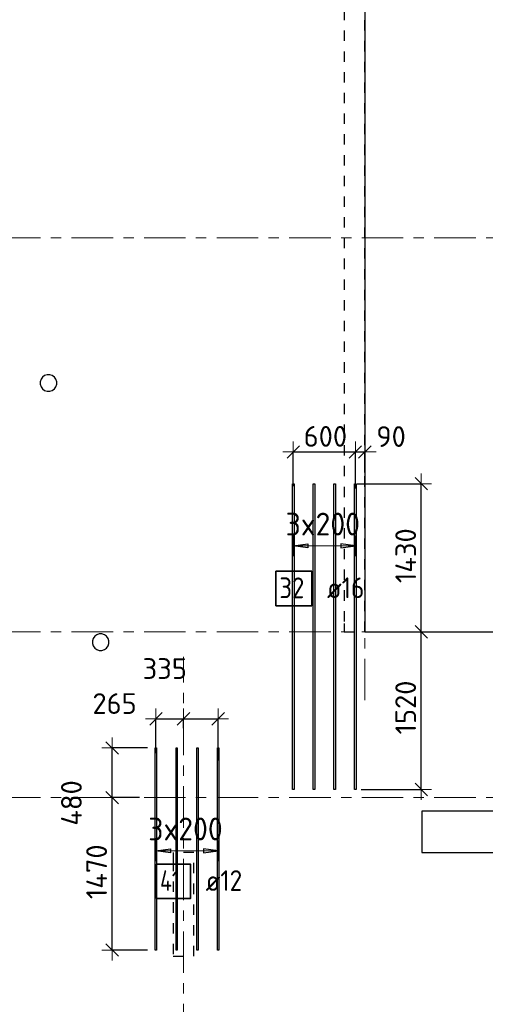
# Model space of a CAD drawing. Header units: metres. Extents: x -38 to 107, y -15 to 21.
# Tile 26 of 254: x 35.37 to 39.86, y 5.41 to 14.91. Entities that reach past the tile are written whole.
import ezdxf

# ---------------------------------------------------------------- set-up
doc = ezdxf.new("R2010")
doc.units = ezdxf.units.M
doc.header["$PDMODE"] = 65
for name, pattern in [('______11', [0.5, 0.4, -0.05, 0, -0.05]), ('______2', [0.0405, 0.03, -0.0105]), ('______5', [1.1, 0.8, -0.1, 0.1, -0.1])]:
    doc.linetypes.add(name, pattern=pattern)
for name, color, linetype, lineweight in [('XR$1$Осевая линия (1)', 7, '______5', 13), ('XR$5$Перекрытие (1)', 7, 'Continuous', 35), ('XR$5$Размерная линия (1)', 7, 'Continuous', 13)]:
    doc.layers.add(name, color=color, linetype=linetype, lineweight=lineweight)
doc.layers.add('XR$5$Арм.стержн.Доп. Арм верхн.зоны Х', color=7, linetype='Continuous', lineweight=35, true_color=0x8c8cff)
doc.layers.add('XR$7$Стена_ бетон несущ.', color=7, linetype='Continuous', lineweight=70, true_color=0xb4b496)
doc.styles.add('ISOCPEUR', font='txt')
doc.dimstyles.new('DIMSTYLE_3', dxfattribs={"dimtxt": 0.2, "dimasz": 0.2, "dimexe": 0, "dimexo": 0, "dimgap": 0.1, "dimtad": 2, "dimdec": 0, "dimlfac": 1000, "dimrnd": 5, "dimzin": 12, "dimdsep": 46, "dimtxsty": 'ISOCPEUR', "dimblk1": 'ALL_ML_STRICH', "dimblk2": 'ALL_ML_STRICH', "dimsah": 1, "dimcen": 0, "dimclrd": 7, "dimclre": 256, "dimclrt": 7, "dimadec": 0, "dimazin": 0, "dimtfac": 1, "dimtdec": 0, "dimtix": 1, "dimtmove": 2, "dimatfit": 3, "dimfxl": 0, "dimtzin": 0, "dimlwd": 0, "dimlwe": -3, "dimarcsym": 0})
doc.dimstyles.new('DIMSTYLE_37', dxfattribs={"dimtxt": 0.2, "dimasz": 0.2, "dimexe": 0, "dimexo": 0, "dimgap": 0.1, "dimtad": 2, "dimdec": 0, "dimlfac": 1000, "dimrnd": 5, "dimzin": 12, "dimdsep": 46, "dimtxsty": 'ISOCPEUR', "dimblk1": 'ALL_ML_STRICH', "dimblk2": 'ALL_ML_STRICH', "dimsah": 1, "dimcen": 0, "dimclrd": 7, "dimclre": 256, "dimclrt": 7, "dimadec": 0, "dimazin": 0, "dimtfac": 1, "dimtdec": 0, "dimtix": 1, "dimtmove": 2, "dimatfit": 3, "dimfxl": 0, "dimtvp": 1.2, "dimtzin": 0, "dimlwd": 0, "dimlwe": -3, "dimarcsym": 0})

# ---------------------------------------------------------------- blocks, each defined once
blk = doc.blocks.new('ALL_ML_STRICH')
at = {"color": 0, "linetype": 'ByBlock', "lineweight": -2}
for p, q in [((0, -0.5), (0, 0.5)), ((-1, 0), (0.5, 0)), ((-0.3, -0.3), (0.3, 0.3))]:
    blk.add_line(p, q, dxfattribs=at)
blk = doc.blocks.new('*D710')
at = {"layer": 'DEFPOINTS', "color": 7, "linetype": 'Continuous', "lineweight": 13, "transparency": 33554687}
for p in [(36.6839, 8.1607), (36.95, 8.0488), (36.6839, 7.8078)]:
    blk.add_point(p, dxfattribs=at)
at = {"layer": 'XR$5$Размерная линия (1)', "color": 9, "linetype": 'Continuous', "lineweight": -2, "true_color": 0xc7c7c7, "transparency": 33554687}
for p, q in [((36.6839, 7.8278), (36.6839, 8.1607)), ((36.95, 8.0688), (36.95, 8.1607))]:
    blk.add_line(p, q, dxfattribs=at)
at = {"layer": 'XR$5$Размерная линия (1)', "color": 7, "linetype": 'Continuous', "lineweight": -2, "transparency": 33554687}
blk.add_line((36.6839, 8.1607), (36.95, 8.1607), dxfattribs=at)
at = {"layer": 'XR$5$Размерная линия (1)', "color": 7, "linetype": 'Continuous', "lineweight": 13, "transparency": 33554687, "xscale": 0.2, "yscale": 0.2, "zscale": 0.2, "rotation": 180}
blk.add_blockref('ALL_ML_STRICH', (36.6839, 8.1607), dxfattribs=at)
at = {"layer": 'XR$5$Размерная линия (1)', "color": 7, "linetype": 'Continuous', "lineweight": 13, "transparency": 33554687, "xscale": 0.2, "yscale": 0.2, "zscale": 0.2}
blk.add_blockref('ALL_ML_STRICH', (36.95, 8.1607), dxfattribs=at)
at = {"layer": 'XR$5$Размерная линия (1)', "color": 7, "linetype": 'Continuous', "lineweight": 13, "transparency": 33554687, "insert": (36.2847, 8.3077), "char_height": 0.2, "width": 0.6, "attachment_point": 5, "style": 'ISOCPEUR'}
blk.add_mtext('\\A1;{265}', dxfattribs=at)
blk = doc.blocks.new('*D711')
at = {"layer": 'DEFPOINTS', "color": 7, "linetype": 'Continuous', "lineweight": 13, "transparency": 33554687}
for p in [(36.95, 8.1607), (36.95, 8.0488), (37.2839, 7.7389)]:
    blk.add_point(p, dxfattribs=at)
at = {"layer": 'XR$5$Размерная линия (1)', "color": 9, "linetype": 'Continuous', "lineweight": -2, "true_color": 0xc7c7c7, "transparency": 33554687}
for p, q in [((36.95, 8.0688), (36.95, 8.1607)), ((37.2839, 7.7589), (37.2839, 8.1607))]:
    blk.add_line(p, q, dxfattribs=at)
at = {"layer": 'XR$5$Размерная линия (1)', "color": 7, "linetype": 'Continuous', "lineweight": -2, "transparency": 33554687}
blk.add_line((36.95, 8.1607), (37.2839, 8.1607), dxfattribs=at)
at = {"layer": 'XR$5$Размерная линия (1)', "color": 7, "linetype": 'Continuous', "lineweight": 13, "transparency": 33554687, "xscale": 0.2, "yscale": 0.2, "zscale": 0.2, "rotation": 180}
blk.add_blockref('ALL_ML_STRICH', (36.95, 8.1607), dxfattribs=at)
at = {"layer": 'XR$5$Размерная линия (1)', "color": 7, "linetype": 'Continuous', "lineweight": 13, "transparency": 33554687, "xscale": 0.2, "yscale": 0.2, "zscale": 0.2}
blk.add_blockref('ALL_ML_STRICH', (37.2839, 8.1607), dxfattribs=at)
at = {"layer": 'XR$5$Размерная линия (1)', "color": 7, "linetype": 'Continuous', "lineweight": 13, "transparency": 33554687, "insert": (36.7691, 8.645), "char_height": 0.2, "width": 0.6, "attachment_point": 5, "style": 'ISOCPEUR'}
blk.add_mtext('\\A1;{335}', dxfattribs=at)
blk = doc.blocks.new('*D861')
at = {"layer": 'DEFPOINTS', "color": 7, "linetype": 'Continuous', "lineweight": 13, "transparency": 33554687}
for p in [(36.5464, 7.4), (36.2618, 5.9298), (36.6219, 5.9298)]:
    blk.add_point(p, dxfattribs=at)
at = {"layer": 'XR$5$Размерная линия (1)', "color": 9, "linetype": 'Continuous', "lineweight": -2, "true_color": 0xc7c7c7, "transparency": 33554687}
for p, q in [((36.5264, 7.4), (36.2618, 7.4)), ((36.6019, 5.9298), (36.2618, 5.9298))]:
    blk.add_line(p, q, dxfattribs=at)
at = {"layer": 'XR$5$Размерная линия (1)', "color": 7, "linetype": 'Continuous', "lineweight": -2, "transparency": 33554687}
blk.add_line((36.2618, 5.9298), (36.2618, 7.4), dxfattribs=at)
at = {"layer": 'XR$5$Размерная линия (1)', "color": 7, "linetype": 'Continuous', "lineweight": 13, "transparency": 33554687, "xscale": 0.2, "yscale": 0.2, "zscale": 0.2}
for p, rotation in [((36.2618, 7.4), 90), ((36.2618, 5.9298), 270)]:
    blk.add_blockref('ALL_ML_STRICH', p, dxfattribs=dict(at, rotation=rotation))
at = {"layer": 'XR$5$Размерная линия (1)', "color": 7, "linetype": 'Continuous', "lineweight": 13, "transparency": 33554687, "insert": (36.1118, 6.6849), "char_height": 0.2, "width": 0.8, "attachment_point": 5, "rotation": 90, "style": 'ISOCPEUR'}
blk.add_mtext('\\A1;{1470}', dxfattribs=at)
blk = doc.blocks.new('*D862')
at = {"layer": 'DEFPOINTS', "color": 7, "linetype": 'Continuous', "lineweight": 13, "transparency": 33554687}
for p in [(36.6219, 7.8796), (36.2618, 7.4), (36.5464, 7.4)]:
    blk.add_point(p, dxfattribs=at)
at = {"layer": 'XR$5$Размерная линия (1)', "color": 9, "linetype": 'Continuous', "lineweight": -2, "true_color": 0xc7c7c7, "transparency": 33554687}
for p, q in [((36.6019, 7.8796), (36.2618, 7.8796)), ((36.5264, 7.4), (36.2618, 7.4))]:
    blk.add_line(p, q, dxfattribs=at)
at = {"layer": 'XR$5$Размерная линия (1)', "color": 7, "linetype": 'Continuous', "lineweight": -2, "transparency": 33554687}
blk.add_line((36.2618, 7.4), (36.2618, 7.8796), dxfattribs=at)
at = {"layer": 'XR$5$Размерная линия (1)', "color": 7, "linetype": 'Continuous', "lineweight": 13, "transparency": 33554687, "xscale": 0.2, "yscale": 0.2, "zscale": 0.2}
for p, rotation in [((36.2618, 7.8796), 90), ((36.2618, 7.4), 270)]:
    blk.add_blockref('ALL_ML_STRICH', p, dxfattribs=dict(at, rotation=rotation))
at = {"layer": 'XR$5$Размерная линия (1)', "color": 7, "linetype": 'Continuous', "lineweight": 13, "transparency": 33554687, "insert": (35.8684, 7.3484), "char_height": 0.2, "width": 0.6, "attachment_point": 5, "rotation": 90, "style": 'ISOCPEUR'}
blk.add_mtext('\\A1;{480}', dxfattribs=at)
blk = doc.blocks.new('*D863')
at = {"layer": 'DEFPOINTS', "color": 7, "linetype": 'Continuous', "lineweight": 13, "transparency": 33554687}
for p in [(38.8232, 9), (38.6428, 7.4785), (39.244, 7.4785)]:
    blk.add_point(p, dxfattribs=at)
at = {"layer": 'XR$5$Размерная линия (1)', "color": 9, "linetype": 'Continuous', "lineweight": -2, "true_color": 0xc7c7c7, "transparency": 33554687}
for p, q in [((38.8432, 9), (39.244, 9)), ((38.6628, 7.4785), (39.244, 7.4785))]:
    blk.add_line(p, q, dxfattribs=at)
at = {"layer": 'XR$5$Размерная линия (1)', "color": 7, "linetype": 'Continuous', "lineweight": -2, "transparency": 33554687}
blk.add_line((39.244, 7.4785), (39.244, 9), dxfattribs=at)
at = {"layer": 'XR$5$Размерная линия (1)', "color": 7, "linetype": 'Continuous', "lineweight": 13, "transparency": 33554687, "xscale": 0.2, "yscale": 0.2, "zscale": 0.2}
for p, rotation in [((39.244, 9), 90), ((39.244, 7.4785), 270)]:
    blk.add_blockref('ALL_ML_STRICH', p, dxfattribs=dict(at, rotation=rotation))
at = {"layer": 'XR$5$Размерная линия (1)', "color": 7, "linetype": 'Continuous', "lineweight": 13, "transparency": 33554687, "insert": (39.094, 8.2693), "char_height": 0.2, "width": 0.8, "attachment_point": 5, "rotation": 90, "style": 'ISOCPEUR'}
blk.add_mtext('\\A1;{1520}', dxfattribs=at)
blk = doc.blocks.new('*D864')
at = {"layer": 'DEFPOINTS', "color": 7, "linetype": 'Continuous', "lineweight": 13, "transparency": 33554687}
for p in [(38.6055, 10.4285), (38.8232, 9), (39.244, 9)]:
    blk.add_point(p, dxfattribs=at)
at = {"layer": 'XR$5$Размерная линия (1)', "color": 9, "linetype": 'Continuous', "lineweight": -2, "true_color": 0xc7c7c7, "transparency": 33554687}
for p, q in [((38.6255, 10.4285), (39.244, 10.4285)), ((38.8432, 9), (39.244, 9))]:
    blk.add_line(p, q, dxfattribs=at)
at = {"layer": 'XR$5$Размерная линия (1)', "color": 7, "linetype": 'Continuous', "lineweight": -2, "transparency": 33554687}
blk.add_line((39.244, 9), (39.244, 10.4285), dxfattribs=at)
at = {"layer": 'XR$5$Размерная линия (1)', "color": 7, "linetype": 'Continuous', "lineweight": 13, "transparency": 33554687, "xscale": 0.2, "yscale": 0.2, "zscale": 0.2}
for p, rotation in [((39.244, 10.4285), 90), ((39.244, 9), 270)]:
    blk.add_blockref('ALL_ML_STRICH', p, dxfattribs=dict(at, rotation=rotation))
at = {"layer": 'XR$5$Размерная линия (1)', "color": 7, "linetype": 'Continuous', "lineweight": 13, "transparency": 33554687, "insert": (39.094, 9.7343), "char_height": 0.2, "width": 0.8, "attachment_point": 5, "rotation": 90, "style": 'ISOCPEUR'}
blk.add_mtext('\\A1;{1430}', dxfattribs=at)
blk = doc.blocks.new('*D865')
at = {"layer": 'DEFPOINTS', "color": 7, "linetype": 'Continuous', "lineweight": 13, "transparency": 33554687}
for p in [(38.0089, 10.7353), (38.0089, 10.3839), (38.6089, 10.361)]:
    blk.add_point(p, dxfattribs=at)
at = {"layer": 'XR$5$Размерная линия (1)', "color": 9, "linetype": 'Continuous', "lineweight": -2, "true_color": 0xc7c7c7, "transparency": 33554687}
for p, q in [((38.0089, 10.4039), (38.0089, 10.7353)), ((38.6089, 10.381), (38.6089, 10.7353))]:
    blk.add_line(p, q, dxfattribs=at)
at = {"layer": 'XR$5$Размерная линия (1)', "color": 7, "linetype": 'Continuous', "lineweight": -2, "transparency": 33554687}
blk.add_line((38.0089, 10.7353), (38.6089, 10.7353), dxfattribs=at)
at = {"layer": 'XR$5$Размерная линия (1)', "color": 7, "linetype": 'Continuous', "lineweight": 13, "transparency": 33554687, "xscale": 0.2, "yscale": 0.2, "zscale": 0.2, "rotation": 180}
blk.add_blockref('ALL_ML_STRICH', (38.0089, 10.7353), dxfattribs=at)
at = {"layer": 'XR$5$Размерная линия (1)', "color": 7, "linetype": 'Continuous', "lineweight": 13, "transparency": 33554687, "xscale": 0.2, "yscale": 0.2, "zscale": 0.2}
blk.add_blockref('ALL_ML_STRICH', (38.6089, 10.7353), dxfattribs=at)
at = {"layer": 'XR$5$Размерная линия (1)', "color": 7, "linetype": 'Continuous', "lineweight": 13, "transparency": 33554687, "insert": (38.3189, 10.8853), "char_height": 0.2, "width": 0.6, "attachment_point": 5, "style": 'ISOCPEUR'}
blk.add_mtext('\\A1;{600}', dxfattribs=at)
blk = doc.blocks.new('*D866')
at = {"layer": 'DEFPOINTS', "color": 7, "linetype": 'Continuous', "lineweight": 13, "transparency": 33554687}
for p in [(38.6089, 10.7353), (38.7, 10.5164), (38.6089, 10.361)]:
    blk.add_point(p, dxfattribs=at)
at = {"layer": 'XR$5$Размерная линия (1)', "color": 9, "linetype": 'Continuous', "lineweight": -2, "true_color": 0xc7c7c7, "transparency": 33554687}
for p, q in [((38.6089, 10.381), (38.6089, 10.7353)), ((38.7, 10.5364), (38.7, 10.7353))]:
    blk.add_line(p, q, dxfattribs=at)
at = {"layer": 'XR$5$Размерная линия (1)', "color": 7, "linetype": 'Continuous', "lineweight": -2, "transparency": 33554687}
blk.add_line((38.6089, 10.7353), (38.7, 10.7353), dxfattribs=at)
at = {"layer": 'XR$5$Размерная линия (1)', "color": 7, "linetype": 'Continuous', "lineweight": 13, "transparency": 33554687, "xscale": 0.2, "yscale": 0.2, "zscale": 0.2}
blk.add_blockref('ALL_ML_STRICH', (38.7, 10.7353), dxfattribs=at)
at = {"layer": 'XR$5$Размерная линия (1)', "color": 7, "linetype": 'Continuous', "lineweight": 13, "transparency": 33554687, "xscale": 0.2, "yscale": 0.2, "zscale": 0.2, "rotation": 180}
blk.add_blockref('ALL_ML_STRICH', (38.6089, 10.7353), dxfattribs=at)
at = {"layer": 'XR$5$Размерная линия (1)', "color": 7, "linetype": 'Continuous', "lineweight": 13, "transparency": 33554687, "insert": (38.953, 10.8836), "char_height": 0.2, "width": 0.4, "attachment_point": 5, "style": 'ISOCPEUR'}
blk.add_mtext('\\A1;{90}', dxfattribs=at)

msp = doc.modelspace()

# ---------------------------------------------------------------- linework, layer by layer
at = {"layer": 'XR$1$Осевая линия (1)', "color": 253, "linetype": '______11', "lineweight": 13, "true_color": 0xa0a0a0, "transparency": 33554687}
for p, q in [((38.7, 8.34), (38.7, 19.78)), ((-2.63, 12.8), (62.6, 12.8)), ((-2.63, 9), (62.6, 9)), ((36.95, -3.39), (36.95, 8.76)), ((-2.63, 7.4), (62.6, 7.4))]:
    msp.add_line(p, q, dxfattribs=at)
at = {"layer": 'XR$5$Арм.стержн.Доп. Арм верхн.зоны Х', "color": 253, "linetype": 'Continuous', "lineweight": -3, "true_color": 0xa0a0a0, "transparency": 33554687}
for p, q in [((38.0089, 9.8291), (38.0089, 9.9291)), ((38.6089, 9.8291), (38.6089, 9.9291)), ((38.0089, 9.8291), (38.0089, 9.7291)), ((38.6089, 9.8291), (38.6089, 9.7291)), ((36.6839, 6.8875), (36.6839, 6.9875)), ((37.2839, 6.8875), (37.2839, 6.9875)), ((36.6839, 6.8875), (36.6839, 6.7875)), ((37.2839, 6.8875), (37.2839, 6.7875))]:
    msp.add_line(p, q, dxfattribs=at)
at = {"layer": 'XR$5$Арм.стержн.Доп. Арм верхн.зоны Х', "color": 7, "linetype": 'Continuous', "lineweight": 25, "transparency": 33554687}
for p, q in [((38.0089, 9.8291), (38.1489, 9.8491)), ((38.1489, 9.8091), (38.0089, 9.8291)), ((38.1489, 9.8491), (38.1489, 9.8091)), ((38.6089, 9.8291), (38.4689, 9.8491)), ((38.4689, 9.8491), (38.4689, 9.8091)), ((38.4689, 9.8091), (38.6089, 9.8291)), ((36.6839, 6.8875), (36.8239, 6.9075)), ((36.8239, 6.8675), (36.6839, 6.8875)), ((36.8239, 6.9075), (36.8239, 6.8675)), ((37.2839, 6.8875), (37.1439, 6.9075)), ((37.1439, 6.9075), (37.1439, 6.8675)), ((37.1439, 6.8675), (37.2839, 6.8875))]:
    msp.add_line(p, q, dxfattribs=at)
at = {"layer": 'XR$5$Арм.стержн.Доп. Арм верхн.зоны Х', "color": 7, "linetype": 'Continuous', "lineweight": 13, "transparency": 33554687}
for p, q in [((38.0089, 9.8291), (38.0089, 9.8291)), ((38.0089, 9.8291), (38.6089, 9.8291)), ((38.6089, 9.8291), (38.6089, 9.8291)), ((36.6839, 6.8875), (36.6839, 6.8875)), ((36.6839, 6.8875), (37.2839, 6.8875)), ((37.2839, 6.8875), (37.2839, 6.8875))]:
    msp.add_line(p, q, dxfattribs=at)
at = {"layer": 'XR$5$Арм.стержн.Доп. Арм верхн.зоны Х', "color": 7, "linetype": 'Continuous', "lineweight": 25, "transparency": 33554687}
for points in [[(38.0009, 7.4785), (38.0009, 10.4285), (38.0169, 10.4285), (38.0169, 7.4785), (38.0009, 7.4785)], [(38.2009, 7.4785), (38.2009, 10.4285), (38.2169, 10.4285), (38.2169, 7.4785), (38.2009, 7.4785)], [(38.4009, 7.4785), (38.4009, 10.4285), (38.4169, 10.4285), (38.4169, 7.4785), (38.4009, 7.4785)], [(38.6009, 7.4785), (38.6009, 10.4285), (38.6169, 10.4285), (38.6169, 7.4785), (38.6009, 7.4785)]]:
    msp.add_lwpolyline(points, dxfattribs=at)
at = {"layer": 'XR$5$Арм.стержн.Доп. Арм верхн.зоны Х', "color": 7, "linetype": 'Continuous', "lineweight": 35, "transparency": 33554687}
for points in [[(37.8413, 9.251), (38.188, 9.251), (38.188, 9.5844), (37.8413, 9.5844), (37.8413, 9.251)], [(36.6902, 6.4263), (37.0169, 6.4263), (37.0169, 6.7597), (36.6902, 6.7597), (36.6902, 6.4263)]]:
    msp.add_lwpolyline(points, dxfattribs=at)
at = {"layer": 'XR$5$Арм.стержн.Доп. Арм верхн.зоны Х', "color": 34, "linetype": 'Continuous', "lineweight": 25, "transparency": 33554687}
for points in [[(36.6779, 5.9298), (36.6779, 7.8798), (36.6899, 7.8798), (36.6899, 5.9298), (36.6779, 5.9298)], [(36.8779, 5.9298), (36.8779, 7.8798), (36.8899, 7.8798), (36.8899, 5.9298), (36.8779, 5.9298)], [(37.0779, 5.9298), (37.0779, 7.8798), (37.0899, 7.8798), (37.0899, 5.9298), (37.0779, 5.9298)], [(37.2779, 5.9298), (37.2779, 7.8798), (37.2899, 7.8798), (37.2899, 5.9298), (37.2779, 5.9298)]]:
    msp.add_lwpolyline(points, dxfattribs=at)
at = {"layer": 'XR$5$Перекрытие (1)', "color": 7, "linetype": 'Continuous', "lineweight": 25, "transparency": 33554687}
for p, q in [((38.7, 16.4002), (38.7, 9.0002)), ((35.575, 11.4369), (35.5672, 11.4129)), ((35.5672, 11.4129), (35.5672, 11.3876)), ((35.5898, 11.4573), (35.575, 11.4369)), ((35.6102, 11.4721), (35.5898, 11.4573)), ((35.6342, 11.4799), (35.6102, 11.4721)), ((35.6595, 11.4799), (35.6342, 11.4799)), ((35.6835, 11.4721), (35.6595, 11.4799)), ((35.7039, 11.4573), (35.6835, 11.4721)), ((35.7187, 11.4369), (35.7039, 11.4573)), ((35.7265, 11.4129), (35.7187, 11.4369)), ((35.7265, 11.3876), (35.7265, 11.4129)), ((35.5672, 11.3876), (35.575, 11.3636)), ((35.575, 11.3636), (35.5898, 11.3432)), ((35.5898, 11.3432), (35.6102, 11.3284)), ((35.6102, 11.3284), (35.6342, 11.3206)), ((35.6342, 11.3206), (35.6595, 11.3206)), ((35.6595, 11.3206), (35.6835, 11.3284)), ((35.6835, 11.3284), (35.7039, 11.3432)), ((35.7039, 11.3432), (35.7187, 11.3636)), ((35.7187, 11.3636), (35.7265, 11.3876)), ((36.0782, 8.9369), (36.0704, 8.9129)), ((36.0931, 8.9573), (36.0782, 8.9369)), ((36.1135, 8.9721), (36.0931, 8.9573)), ((36.1375, 8.9799), (36.1135, 8.9721)), ((36.1627, 8.9799), (36.1375, 8.9799)), ((36.1867, 8.9721), (36.1627, 8.9799)), ((36.2071, 8.9573), (36.1867, 8.9721)), ((36.222, 8.9369), (36.2071, 8.9573)), ((36.2298, 8.9129), (36.222, 8.9369)), ((38.7, 9.0002), (43.05, 9.0002)), ((36.0704, 8.9129), (36.0704, 8.8876)), ((36.0704, 8.8876), (36.0782, 8.8636)), ((36.0782, 8.8636), (36.0931, 8.8432)), ((36.0931, 8.8432), (36.1135, 8.8284)), ((36.1867, 8.8284), (36.2071, 8.8432)), ((36.2071, 8.8432), (36.222, 8.8636)), ((36.222, 8.8636), (36.2298, 8.8876)), ((36.2298, 8.8876), (36.2298, 8.9129)), ((36.1135, 8.8284), (36.1375, 8.8206)), ((36.1375, 8.8206), (36.1627, 8.8206)), ((36.1627, 8.8206), (36.1867, 8.8284)), ((40.8199, 7.2702), (39.2499, 7.27)), ((39.2499, 7.27), (39.25, 6.87)), ((39.25, 6.87), (40.82, 6.8702))]:
    msp.add_line(p, q, dxfattribs=at)
at = {"layer": 'XR$7$Стена_ бетон несущ.', "color": 253, "linetype": '______2', "lineweight": -3, "true_color": 0xa0a0a0, "transparency": 33554687}
for p, q in [((38.5, 16.4), (38.5, 10.6)), ((38.7, 9), (38.7, 16.1693)), ((38.5, 10.6), (38.5, 9.0795)), ((38.5, 9.0795), (38.5, 9)), ((38.5, 9), (38.7, 9)), ((37.05, 6.87), (36.85, 6.87)), ((36.85, 6.87), (36.85, 6.79)), ((37.05, 5.87), (37.05, 6.87)), ((36.85, 6.79), (36.85, 5.87)), ((36.85, 5.87), (37.05, 5.87))]:
    msp.add_line(p, q, dxfattribs=at)

# ---------------------------------------------------------------- texts
at = {"layer": 'XR$5$Арм.стержн.Доп. Арм верхн.зоны Х', "color": 7, "linetype": 'Continuous', "lineweight": 13, "transparency": 33554687, "char_height": 0.22, "width": 0.873359, "attachment_point": 7, "style": 'ISOCPEUR'}
for insert in [(37.9349, 9.9291), (36.6099, 6.9875)]:
    msp.add_mtext('\\W0.95;3x200', dxfattribs=dict(at, insert=insert))
at = {"layer": 'XR$5$Арм.стержн.Доп. Арм верхн.зоны Х', "color": 7, "linetype": 'Continuous', "lineweight": 25, "transparency": 33554687, "char_height": 0.2, "attachment_point": 7, "style": 'ISOCPEUR'}
for s, insert, width in [('\\W0.87;32', (37.8747, 9.3244), 0.367208), ('\\W0.89; ø16 ', (38.2213, 9.3244), 0.749105), ('\\W0.76;41', (36.7236, 6.4997), 0.336374), ('\\W0.89; ø12 ', (37.0502, 6.4997), 0.749105)]:
    msp.add_mtext(s, dxfattribs=dict(at, insert=insert, width=width))

# ---------------------------------------------------------------- dimensions: what is measured, and where the dimension line sits
at = {"layer": 'XR$5$Размерная линия (1)', "color": 7, "linetype": 'Continuous', "lineweight": 13, "transparency": 33554687}
for base, p1, p2, dimstyle, picture, middle in [((38.6089, 10.7353), (38.0089, 10.4039), (38.6089, 10.381), 'DIMSTYLE_3', '*D865', (38.3189, 10.8853)), ((38.7, 10.7353), (38.6089, 10.381), (38.7, 10.5364), 'DIMSTYLE_37', '*D866', (38.953, 10.8836)), ((37.2839, 8.1607), (36.95, 8.0688), (37.2839, 7.7589), 'DIMSTYLE_37', '*D711', (36.7691, 8.645)), ((36.95, 8.1607), (36.6839, 7.8278), (36.95, 8.0688), 'DIMSTYLE_37', '*D710', (36.2847, 8.3077))]:
    dim = msp.add_linear_dim(base=base, p1=p1, p2=p2, dimstyle=dimstyle, override={"dimpost": '<>', "dimclrd": 7, "dimclre": 9, "dimclrt": 7, "dimlwd": 0, "dimlwe": 65533}, dxfattribs=at)
    dim.commit()
    dim.dimension.update_dxf_attribs({"geometry": picture, "text_midpoint": middle, "dimtype": 160})
for base, p1, p2, dimstyle, picture, middle in [((39.244037, 10.428503), (38.843187, 9), (38.625516, 10.428503), 'DIMSTYLE_3', '*D864', (39.094037, 9.734252)), ((39.244037, 9), (38.662831, 7.478503), (38.843187, 9), 'DIMSTYLE_3', '*D863', (39.094037, 8.269252)), ((36.2618, 7.8796), (36.5264, 7.4), (36.6019, 7.8796), 'DIMSTYLE_37', '*D862', (35.8684, 7.3484)), ((36.2618, 7.4), (36.6019, 5.9298), (36.5264, 7.4), 'DIMSTYLE_3', '*D861', (36.1118, 6.6849))]:
    dim = msp.add_linear_dim(base=base, p1=p1, p2=p2, angle=90, dimstyle=dimstyle, override={"dimpost": '<>', "dimclrd": 7, "dimclre": 9, "dimclrt": 7, "dimlwd": 0, "dimlwe": 65533}, dxfattribs=at)
    dim.commit()
    dim.dimension.update_dxf_attribs({"geometry": picture, "text_midpoint": middle, "dimtype": 160})

doc.saveas('drawing.dxf')
